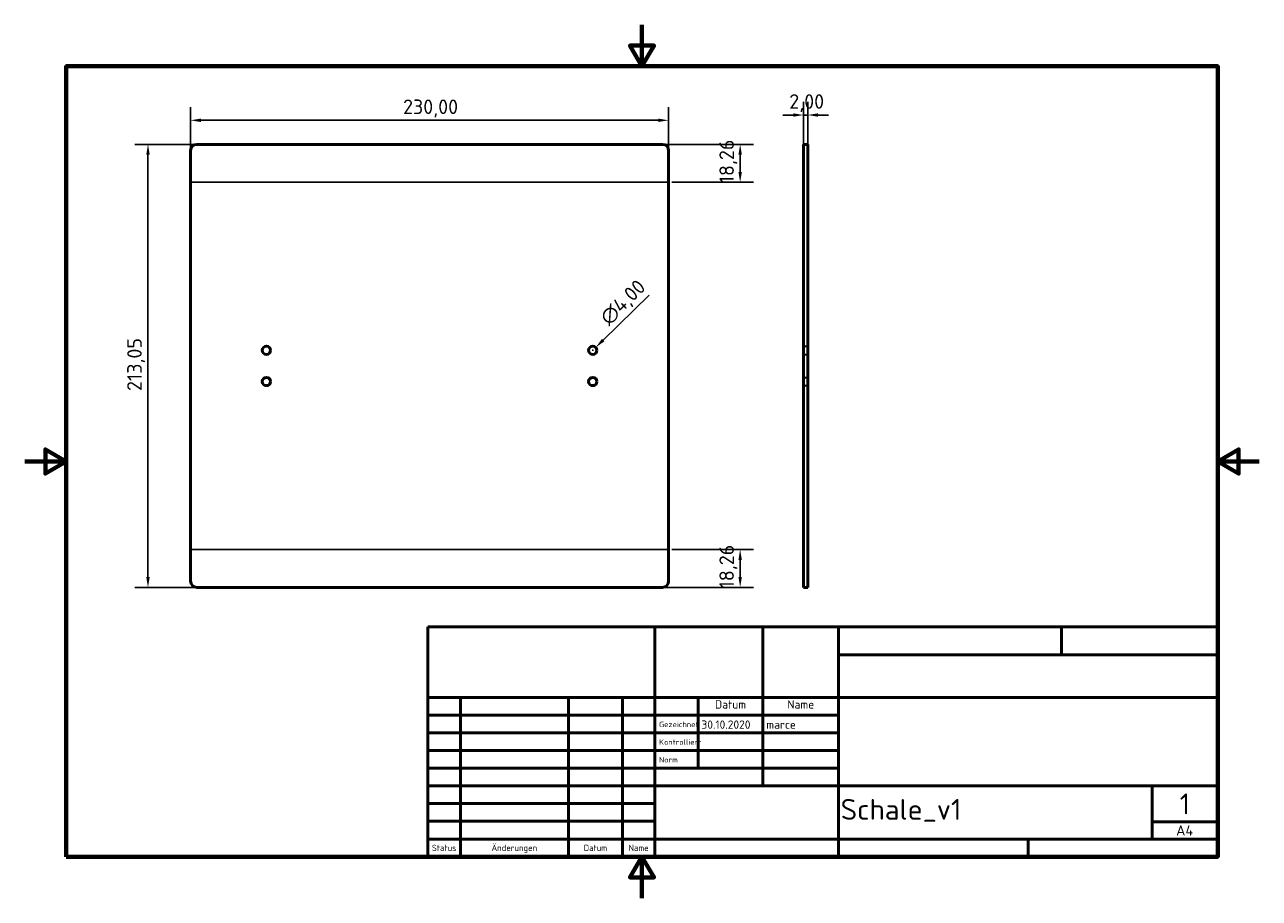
# Model space of a CAD drawing. Header units: millimetres. Extents: x 0 to 594, y 0 to 420.
import ezdxf
from ezdxf.enums import TextEntityAlignment as Align

# ---------------------------------------------------------------- set-up
doc = ezdxf.new("R2010")
doc.units = ezdxf.units.MM
doc.header["$LTSCALE"] = 2
for name, color, linetype, lineweight in [('Bemaßung (ISO)', 7, 'Continuous', 25), ('Biegungsmittellinie (ISO)', 7, 'Continuous', 25), ('Rahmen (ISO)', 7, 'Continuous', 70), ('Sichtbar (ISO)', 7, 'Continuous', 50), ('Titel (ISO)', 7, 'Continuous', 50), ('Verdeckt (ISO)', 7, 'Continuous', 35)]:
    doc.layers.add(name, color=color, linetype=linetype, lineweight=lineweight)
doc.styles.add('Notiztext (DIN)', font='isocpeur.ttf')
doc.styles.add('Textstil13', font='isocpeur.ttf')
doc.styles.add('Textstil14', font='isocpeur.ttf')
doc.styles.add('Textstil15', font='isocpeur.ttf')
doc.styles.add('Textstil16', font='isocpeur.ttf')
doc.styles.add('Textstil19', font='isocpeur.ttf')
doc.dimstyles.new('Standard (DIN)', dxfattribs={"dimscale": 2, "dimtxt": 3.5, "dimasz": 2.5, "dimexe": 3.175, "dimexo": 0.8, "dimgap": 0.8, "dimtad": 1, "dimrnd": 1e-08, "dimzin": 0, "dimtxsty": 'Notiztext (DIN)', "dimcen": 0.09, "dimdle": 10, "dimclrd": 256, "dimclre": 256, "dimclrt": 256, "dimadec": 0, "dimazin": 0, "dimtfac": 1, "dimtmove": 0, "dimatfit": 3, "dimfxl": 1, "dimtolj": 1, "dimtzin": 0, "dimlwd": -1, "dimlwe": -1, "dimarcsym": 0})

# ---------------------------------------------------------------- blocks, each defined once
blk = doc.blocks.new('Ränder Vorgaberahmen')
at = {"layer": 'Rahmen (ISO)', "flags": 128}
for points in [[(148.5, 210), (148.5, 200), (145.61, 205), (151.39, 205), (148.5, 200)], [(10, 10), (10, 200), (287, 200), (287, 10), (10, 10)], [(0, 105), (10, 105), (5, 107.89), (5, 102.11), (10, 105)], [(297, 105), (287, 105), (292, 107.89), (292, 102.11), (287, 105)], [(148.5, 0), (148.5, 10), (145.61, 5), (151.39, 5), (148.5, 10)]]:
    blk.add_lwpolyline(points, dxfattribs=at)
blk = doc.blocks.new('Schriftfelder DIN')
at = {"layer": 'Titel (ISO)'}
for p, q in [((288.4, 155.08), (98.4, 155.08)), ((98.4, 155.08), (98.4, 99.83)), ((153, 99.83), (153, 155.08)), ((179, 138.08), (179, 155.08)), ((197.2, 99.83), (197.2, 155.08)), ((250.8, 148.33), (250.8, 155.08)), ((288.4, 99.83), (288.4, 155.08)), ((197.2, 148.33), (288.4, 148.33)), ((98.4, 138.08), (288.4, 138.08)), ((106.2, 99.83), (106.2, 138.08)), ((132.2, 99.83), (132.2, 138.08)), ((145.2, 99.83), (145.2, 138.08)), ((163.4, 121.08), (163.4, 138.08)), ((179, 116.83), (179, 138.08)), ((98.4, 133.83), (153, 133.83)), ((153, 133.83), (197.2, 133.83)), ((98.4, 129.58), (153, 129.58)), ((153, 129.58), (197.2, 129.58)), ((98.4, 125.33), (153, 125.33)), ((153, 125.33), (197.2, 125.33)), ((98.4, 121.08), (153, 121.08)), ((153, 121.08), (197.2, 121.08)), ((98.4, 116.83), (153, 116.83)), ((153, 116.83), (288.4, 116.83)), ((272.6, 104.08), (272.6, 116.83)), ((98.4, 112.58), (153, 112.58)), ((153, 108.33), (98.4, 108.33)), ((272.6, 108.22), (288.4, 108.22)), ((98.4, 104.08), (153, 104.08)), ((153, 104.08), (197.2, 104.08)), ((197.2, 104.08), (288.4, 104.08)), ((242.8, 99.83), (242.8, 104.08)), ((98.4, 99.83), (288.4, 99.83))]:
    blk.add_line(p, q, dxfattribs=at)
at = {"layer": 'Titel (ISO)', "style": 'Textstil16'}
for s, p in [('Datum', (171.2, 134.83)), ('Name', (188.1, 134.83))]:
    blk.add_text(s, height=2, dxfattribs=at).set_placement(p, align=Align.BOTTOM_CENTER)
at = {"layer": 'Titel (ISO)', "style": 'Textstil19'}
for s, p in [('Gezeichnet', (154, 130.58)), ('Kontrolliert', (154, 126.33)), ('Norm', (154, 122.08))]:
    blk.add_text(s, height=1.3, dxfattribs=at).set_placement(p, align=Align.BOTTOM_LEFT)
at = {"layer": 'Titel (ISO)', "style": 'Textstil15'}
for s, p in [('Status', (102.3, 101.95)), ('Änderungen', (119.2, 101.95)), ('Datum', (138.7, 101.95)), ('Name', (149.1, 101.95))]:
    blk.add_text(s, height=1.5, dxfattribs=at).set_placement(p, align=Align.MIDDLE_CENTER)
at = {"layer": 'Titel (ISO)'}
for tag, p, height, style in [('ERSTELLUNGSDATUM_001', (164.2, 130.58), 2, 'Textstil16'), ('AUTOR_001', (179.8, 130.58), 2, 'Textstil16'), ('BAUTEILNUMMER_001', (197.7, 108.7), 5, 'Textstil13'), ('Blattnummer_001', (279.25, 110.02), 5, 'Textstil13'), ('Blattgröße_001', (278.38, 104.9), 2.5, 'Textstil14')]:
    blk.add_attdef(tag, p, '', height=height, dxfattribs=dict(at, style=style))
at = {"layer": 'Titel (ISO)', "style": 'Textstil16'}
for tag, p in [('KONTROLLDATUM', (164.4, 126.33)), ('KONTROLLIERT_VON', (180, 126.33)), ('GENEHM.DAT._KONSTR.', (164.4, 122.08)), ('KONSTR._GEN._VON', (180, 122.08))]:
    blk.add_attdef(tag, text='', height=2, dxfattribs=at).set_placement(p, align=Align.BOTTOM_LEFT)
at = {"layer": 'Titel (ISO)', "style": 'Textstil13'}
blk.add_attdef('TITEL', text='', height=5, dxfattribs=at).set_placement((198.2, 127.45), align=Align.MIDDLE_LEFT)
blk = doc.blocks.new('*D5')
at = {"layer": 'Bemaßung (ISO)', "transparency": 16777216}
for p, q in [((79.82, 361.08), (79.82, 380.39)), ((309.82, 361.08), (309.82, 380.39)), ((84.82, 374.04), (304.82, 374.04))]:
    blk.add_line(p, q, dxfattribs=at)
for points in [[(84.82, 374.87), (84.82, 373.21), (79.82, 374.04)], [(304.82, 374.87), (304.82, 373.21), (309.82, 374.04)]]:
    blk.add_solid(points, dxfattribs=at)
at = {"layer": 'Defpoints', "color": 0, "transparency": 16777216}
for p in [(309.82, 374.04), (79.82, 359.48), (309.82, 359.48)]:
    blk.add_point(p, dxfattribs=at)
at = {"layer": 'Bemaßung (ISO)', "transparency": 16777216, "insert": (182.04, 384.04), "char_height": 7, "attachment_point": 1, "style": 'Notiztext (DIN)'}
blk.add_mtext('\\A1;230,00', dxfattribs=at)
blk = doc.blocks.new('*D6')
at = {"layer": 'Bemaßung (ISO)', "transparency": 16777216}
for p, q in [((81.22, 362.48), (52.97, 362.48)), ((59.32, 357.48), (59.32, 154.44)), ((81.22, 149.44), (52.97, 149.44))]:
    blk.add_line(p, q, dxfattribs=at)
for points in [[(58.49, 357.48), (60.15, 357.48), (59.32, 362.48)], [(58.49, 154.44), (60.15, 154.44), (59.32, 149.44)]]:
    blk.add_solid(points, dxfattribs=at)
at = {"layer": 'Defpoints', "color": 0, "transparency": 16777216}
for p in [(82.82, 362.48), (59.32, 149.44), (82.82, 149.44)]:
    blk.add_point(p, dxfattribs=at)
at = {"layer": 'Bemaßung (ISO)', "transparency": 16777216, "insert": (49.32, 243.88), "char_height": 7, "attachment_point": 1, "rotation": 90, "style": 'Notiztext (DIN)'}
blk.add_mtext('\\A1;213,05', dxfattribs=at)
blk = doc.blocks.new('*D7')
at = {"layer": 'Bemaßung (ISO)', "transparency": 16777216}
for p, q in [((311.42, 167.7), (350.58, 167.7)), ((344.23, 162.7), (344.23, 154.44)), ((308.42, 149.44), (350.58, 149.44))]:
    blk.add_line(p, q, dxfattribs=at)
for points in [[(343.4, 162.7), (345.06, 162.7), (344.23, 167.7)], [(343.4, 154.44), (345.06, 154.44), (344.23, 149.44)]]:
    blk.add_solid(points, dxfattribs=at)
at = {"layer": 'Defpoints', "color": 0, "transparency": 16777216}
for p in [(309.82, 167.7), (306.82, 149.44), (344.23, 149.44)]:
    blk.add_point(p, dxfattribs=at)
at = {"layer": 'Bemaßung (ISO)', "transparency": 16777216, "insert": (334.23, 148.94), "char_height": 7, "attachment_point": 1, "rotation": 90, "style": 'Notiztext (DIN)'}
blk.add_mtext('\\A1;18,26', dxfattribs=at)
blk = doc.blocks.new('*D8')
at = {"layer": 'Bemaßung (ISO)', "transparency": 16777216}
for p, q in [((308.42, 362.48), (350.58, 362.48)), ((344.23, 357.48), (344.23, 349.22)), ((311.42, 344.22), (350.58, 344.22))]:
    blk.add_line(p, q, dxfattribs=at)
for points in [[(343.4, 357.48), (345.06, 357.48), (344.23, 362.48)], [(343.4, 349.22), (345.06, 349.22), (344.23, 344.22)]]:
    blk.add_solid(points, dxfattribs=at)
at = {"layer": 'Defpoints', "color": 0, "transparency": 16777216}
for p in [(306.82, 362.48), (309.82, 344.22), (344.23, 344.22)]:
    blk.add_point(p, dxfattribs=at)
at = {"layer": 'Bemaßung (ISO)', "transparency": 16777216, "insert": (334.23, 343.73), "char_height": 7, "attachment_point": 1, "rotation": 90, "style": 'Notiztext (DIN)'}
blk.add_mtext('\\A1;18,26', dxfattribs=at)
blk = doc.blocks.new('*D9')
at = {"layer": 'Bemaßung (ISO)', "transparency": 16777216}
for p, q in [((374.73, 361.08), (374.73, 382.93)), ((376.73, 361.08), (376.73, 382.93)), ((369.73, 376.58), (364.73, 376.58)), ((374.73, 376.58), (376.73, 376.58)), ((381.73, 376.58), (386.73, 376.58))]:
    blk.add_line(p, q, dxfattribs=at)
for points in [[(369.73, 377.41), (369.73, 375.75), (374.73, 376.58)], [(381.73, 377.41), (381.73, 375.75), (376.73, 376.58)]]:
    blk.add_solid(points, dxfattribs=at)
at = {"layer": 'Defpoints', "color": 0, "transparency": 16777216}
for p in [(376.73, 376.58), (374.73, 359.48), (376.73, 359.48)]:
    blk.add_point(p, dxfattribs=at)
at = {"layer": 'Bemaßung (ISO)', "transparency": 16777216, "insert": (367.86, 386.58), "char_height": 7, "attachment_point": 1, "style": 'Notiztext (DIN)'}
blk.add_mtext('\\A1;2,00', dxfattribs=at)
blk = doc.blocks.new('*D10')
at = {"layer": 'Bemaßung (ISO)', "transparency": 16777216}
for p, q in [((300.41, 290.04), (278.32, 268.36)), ((273.14, 263.46), (273.5, 263.46)), ((273.32, 263.28), (273.32, 263.64))]:
    blk.add_line(p, q, dxfattribs=at)
blk.add_solid([(277.73, 268.96), (278.9, 267.77), (274.75, 264.86)], dxfattribs=at)
at = {"layer": 'Defpoints', "color": 0, "transparency": 16777216}
for p in [(271.89, 262.06), (274.75, 264.86)]:
    blk.add_point(p, dxfattribs=at)
at = {"layer": 'Bemaßung (ISO)', "transparency": 16777216, "insert": (276.02, 280.12), "char_height": 7, "attachment_point": 1, "rotation": 44.45428, "style": 'Notiztext (DIN)'}
blk.add_mtext('\\A1;∅4,00', dxfattribs=at)

msp = doc.modelspace()

# ---------------------------------------------------------------- linework, layer by layer
at = {"layer": 'Biegungsmittellinie (ISO)'}
for p, q in [((79.819, 344.222), (309.819, 344.222)), ((309.819, 167.698), (79.819, 167.698))]:
    msp.add_line(p, q, dxfattribs=at)
at = {"layer": 'Sichtbar (ISO)'}
for p, q in [((82.819, 362.484), (306.819, 362.484)), ((374.735, 359.484), (374.735, 362.484)), ((376.735, 362.484), (374.735, 362.484)), ((376.735, 362.484), (376.735, 359.484)), ((79.819, 152.436), (79.819, 359.484)), ((309.819, 359.484), (309.819, 152.436)), ((374.735, 152.436), (374.735, 359.484)), ((376.735, 152.436), (376.735, 359.484)), ((306.819, 149.436), (82.819, 149.436)), ((374.735, 149.436), (374.735, 152.436)), ((374.735, 149.436), (376.735, 149.436)), ((376.735, 152.436), (376.735, 149.436))]:
    msp.add_line(p, q, dxfattribs=at)
for centre in [(116.319, 263.46), (273.319, 263.46), (116.319, 248.46), (273.319, 248.46)]:
    msp.add_circle(centre, 2, dxfattribs=at)
for centre, start, end in [((82.819, 359.484), 90, 180), ((306.819, 359.484), 0, 90), ((82.819, 152.436), 180, 270), ((306.819, 152.436), 270, 0)]:
    msp.add_arc(centre, 3, start, end, dxfattribs=at)
at = {"layer": 'Verdeckt (ISO)'}
for p, q in [((374.735, 265.46), (376.735, 265.46)), ((374.735, 261.46), (376.735, 261.46)), ((374.735, 250.46), (376.735, 250.46)), ((374.735, 246.46), (376.735, 246.46))]:
    msp.add_line(p, q, dxfattribs=at)

# ---------------------------------------------------------------- block references
at = {"xscale": 2, "yscale": 2, "zscale": 2}
msp.add_blockref('Ränder Vorgaberahmen', (0, 0), dxfattribs=at)
msp.add_blockref('Schriftfelder DIN', (-2.802, -179.656), dxfattribs=at).add_auto_attribs({'Blattnummer_001': '1', 'Blattgröße_001': 'A4', 'BAUTEILNUMMER_001': 'Schale_v1', 'ERSTELLUNGSDATUM_001': '30.10.2020', 'AUTOR_001': 'marce'})

# ---------------------------------------------------------------- dimensions: what is measured, and where the dimension line sits
at = {"layer": 'Bemaßung (ISO)'}
for base, p1, p2, override, picture, middle in [((376.735, 376.579), (374.735, 359.484), (376.735, 359.484), {"dimgap": 0.8, "dimdec": 2, "dimtol": 0, "dimlim": 0, "dimtp": 0, "dimtm": 0, "dimtdec": 2, "dimtofl": 1, "dimatfit": 1}, '*D9', (375.735, 376.579)), ((309.819, 374.04), (79.819, 359.484), (309.819, 359.484), {"dimgap": 0.8, "dimdec": 2, "dimtol": 0, "dimlim": 0, "dimtp": 0, "dimtm": 0, "dimtdec": 2, "dimtofl": 0, "dimatfit": 1}, '*D5', (194.819, 374.04))]:
    dim = msp.add_linear_dim(base=base, p1=p1, p2=p2, dimstyle='Standard (DIN)', override=override, dxfattribs=at)
    dim.commit()
    dim.dimension.update_dxf_attribs({"geometry": picture, "text_midpoint": middle, "dimtype": 160})
for base, p1, p2, angle, picture, middle in [((59.32, 149.436), (82.819, 362.484), (82.819, 149.436), 270, '*D6', (59.32, 255.96)), ((344.231, 344.222), (306.819, 362.484), (309.819, 344.222), 270, '*D8', (344.231, 353.353)), ((344.231, 149.436), (309.819, 167.698), (306.819, 149.436), 90, '*D7', (344.231, 158.567))]:
    dim = msp.add_linear_dim(base=base, p1=p1, p2=p2, angle=angle, dimstyle='Standard (DIN)', override={"dimgap": 0.8, "dimdec": 2, "dimtol": 0, "dimlim": 0, "dimtp": 0, "dimtm": 0, "dimtdec": 2, "dimtofl": 0, "dimatfit": 1}, dxfattribs=at)
    dim.commit()
    dim.dimension.update_dxf_attribs({"geometry": picture, "text_midpoint": middle, "dimtype": 160})
dim = msp.add_diameter_dim_2p(p1=(271.891, 262.059), p2=(274.747, 264.861), dimstyle='Standard (DIN)', override={"dimgap": 0.8, "dimdec": 2, "dimlfac": 1, "dimtol": 0, "dimlim": 0, "dimtp": 0, "dimtm": 0, "dimtdec": 2, "dimtofl": 0}, dxfattribs=at)
dim.commit()
dim.dimension.update_dxf_attribs({"geometry": '*D10', "text_midpoint": (287.084, 285.091)})

doc.saveas('drawing.dxf')
